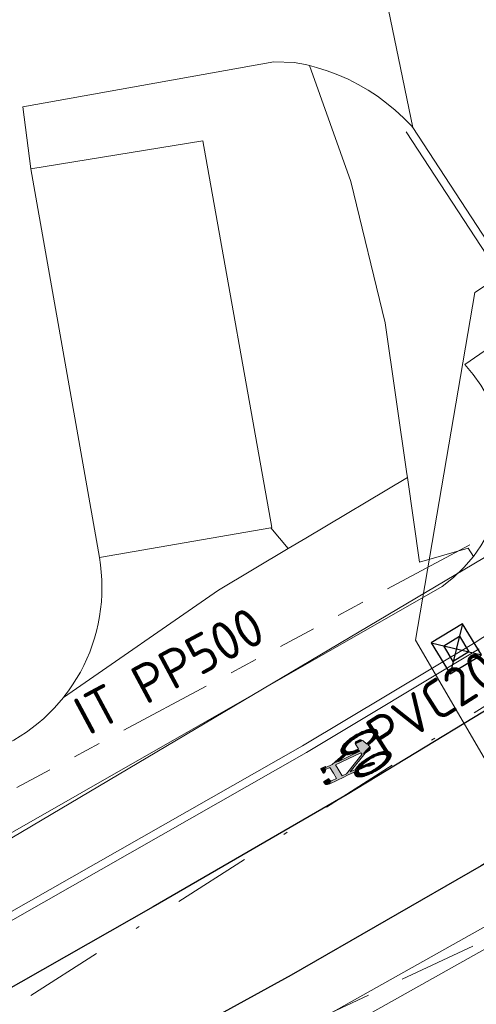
# Model space of a CAD drawing. Header units: metres. Extents: x 174255 to 175175, y 462028 to 462911.
# Tile 6 of 256: x 174412 to 174424, y 462196 to 462221. Entities that reach past the tile are written whole.
import ezdxf
from ezdxf.enums import TextEntityAlignment as Align

# ---------------------------------------------------------------- set-up
doc = ezdxf.new("R2010")
doc.units = ezdxf.units.M
for name, pattern in [('RI-DRAINAGE', [19.2, 6, -1.8, 1.8, -1.8, 2.4, -1.8, 1.8, -1.8]), ('RI-HWA', [7.4, 5, -2.4]), ('RI-VWA', [11, 5, -3, 0, -3])]:
    doc.linetypes.add(name, pattern=pattern)
for name, color, linetype, lineweight in [('B-WE-IE-MEUBILAIR_WEGMEUBILAIR_DIAMANTKOPPAAL_KUNSTSTOF_145X145-S', 252, 'Continuous', 25), ('B-WE-OG-TERREIN_GROEN-G', 8, 'Continuous', 20), ('B-WE-OG-WEG_VERHARD_GESLOTEN -G', 8, 'Continuous', 20), ('B-WE-OG-WEG_VERHARD_OPEN -G', 8, 'Continuous', 20), ('B-WE-RI-DRAINAGE-G', 8, 'RI-DRAINAGE', 20), ('B-WE-RI-DRAINAGE-T20', 8, 'Continuous', 20), ('B-WE-RI-HWA-G', 8, 'RI-HWA', 20), ('B-WE-RI-VWA-G', 8, 'RI-VWA', 20), ('B-WE-RI-VWA-T20', 8, 'Continuous', 20), ('B-WE-VW-MARKERING_SYMBOOL-G', 8, 'Continuous', 20), ('B-XX-KG-GRENS_PERCEEL-G', 213, 'Continuous', 20), ('N-WE-AL-WERKGRENS-G', 173, 'AL-WERKGRENS', 20)]:
    doc.layers.add(name, color=color, linetype=linetype, lineweight=lineweight)
doc.layers.add('B-WE-VH-MATERIAALGRENS-G', color=8, linetype='Continuous')
doc.styles.add('NLCS-ISO-M500-T20', font='NLCS-ISO.ttf', dxfattribs={"height": 1})
doc.linetypes.add('AL-WERKGRENS', pattern='A,10,[106,Afdeling.shx,S=1,R=0,X=0,Y=0],-2', length=12)

# ---------------------------------------------------------------- blocks, each defined once
blk = doc.blocks.new('SIE-WEG_PAAL_KUNSTSTOF')
for p, q in [((-0.188, 0.188), (0.188, -0.188)), ((0.188, 0.188), (-0.188, -0.188))]:
    blk.add_line(p, q)
at = {"flags": 128}
for points in [[(-0.188, -0.188), (0.188, -0.188), (0.188, 0.188), (-0.188, 0.188)], [(-0.094, 0.094), (0.094, 0.094), (0.094, -0.094), (-0.094, -0.094)]]:
    blk.add_lwpolyline(points, close=True, dxfattribs=at)
blk = doc.blocks.new('fietssymbool')
for p, q in [((-0.177, 1.801), (-0.19, 1.743)), ((-0.061, 1.856), (-0.108, 1.856)), ((-0.061, 1.695), (-0.061, 1.856)), ((-0.19, 1.743), (-0.231, 1.347)), ((-0.165, 1.523), (-0.152, 1.653)), ((-0.005, 1.523), (-0.165, 1.523)), ((-0.105, 1.695), (-0.061, 1.695)), ((0.163, 1.523), (-0.005, 1.523)), ((0.125, 1.733), (0.125, 1.71)), ((0.255, 1.743), (0.134, 1.743)), ((0.144, 1.673), (0.175, 1.649)), ((0.175, 1.649), (0.163, 1.523)), ((0.201, 1.432), (0.219, 1.615)), ((0.219, 1.615), (0.229, 1.608)), ((0.244, 1.614), (0.265, 1.732)), ((-0.231, 1.347), (-0.242, 1.24)), ((-0.182, 1.363), (-0.194, 1.246)), ((0.012, 1.363), (-0.182, 1.363)), ((0.146, 1.363), (0.012, 1.363)), ((0.073, 0.65), (0.146, 1.363)), ((0.266, 1.054), (0.201, 1.432)), ((-0.242, 1.24), (-0.262, 1.05)), ((-0.219, 0.992), (-0.205, 1.138)), ((-0.205, 1.138), (0.006, 0.562)), ((-0.194, 1.246), (-0.048, 0.847)), ((0.183, 1.258), (0.121, 0.65)), ((0.217, 1.063), (0.183, 1.258)), ((0.227, 1.005), (0.217, 1.063)), ((-0.289, 0.938), (-0.303, 0.949)), ((-0.295, 0.715), (-0.274, 0.918)), ((-0.274, 0.918), (-0.289, 0.938)), ((-0.235, 0.845), (-0.262, 0.631)), ((-0.219, 0.795), (-0.235, 0.845)), ((-0.205, 0.964), (-0.219, 0.992)), ((-0.159, 0.817), (-0.172, 0.873)), ((-0.048, 0.847), (0.024, 0.65)), ((-0.468, 0.651), (-0.473, 0.572)), ((-0.473, 0.572), (-0.472, 0.486)), ((-0.357, 0.513), (-0.347, 0.611)), ((-0.299, 0.512), (-0.317, 0.494)), ((-0.285, 0.538), (-0.299, 0.512)), ((-0.273, 0.575), (-0.285, 0.538)), ((-0.262, 0.631), (-0.273, 0.575)), ((-0.195, 0.654), (-0.204, 0.728)), ((-0.14, 0.675), (-0.147, 0.743)), ((0.006, 0.562), (0.009, 0.439)), ((0.024, 0.65), (0.073, 0.65)), ((0.121, 0.65), (0.138, 0.649)), ((0.191, 0.65), (0.333, 0.65)), ((0.38, 0.602), (0.38, 0.539)), ((0.469, 0.553), (0.469, 0.54)), ((0.101, 0.374), (0.141, 0.386)), ((0.308, 0.44), (0.193, 0.403)), ((0.197, 0.376), (0.193, 0.403)), ((0.205, 0.328), (0.197, 0.376)), ((0.217, 0.277), (0.205, 0.328)), ((0.237, 0.221), (0.217, 0.277)), ((-0.431, 0.06), (-0.405, 0.028)), ((0.255, 0.186), (0.237, 0.221)), ((0.277, 0.153), (0.255, 0.186))]:
    blk.add_line(p, q)
for centre, radius, start, end in [((-0.108, 1.785), 0.0709, 90.0003, 167.2222), ((-0.105, 1.648), 0.0472, 90.3346, 174.1652), ((0.134, 1.733), 0.00945, 90, 180), ((0.172, 1.71), 0.0472, 179.9987, 232.7321), ((0.235, 1.615), 0.00945, 232.7338, 350.1781), ((0.255, 1.733), 0.00945, 350.178, 90), ((-0.046, 0.765), 0.46, 144.84, 163.7347), ((-0.333, 0.967), 0.109, 49.4719, 144.8402), ((0.333, 0.967), 0.109, 35.1599, 127.3409), ((0.046, 0.765), 0.46, 16.2653, 35.16), ((0.421, 0.628), 0.946, 163.7348, 173.1091), ((0.212, 0.615), 0.679, 161.2144, 171.9804), ((-0.125, 0.73), 0.324, 140.607, 161.2139), ((-0.331, 0.899), 0.0567, 42.3697, 140.6065), ((-0.538, 0.73), 0.324, 35.6142, 39.9143), ((-0.538, 0.73), 0.324, 18.7859, 20.7417), ((-0.874, 0.615), 0.679, 8.0196, 18.7856), ((-0.617, 0.766), 0.457, 16.2195, 29.6382), ((-1.086, 0.628), 0.946, 6.9581, 16.2652), ((1.086, 0.628), 0.946, 163.7348, 173.1091), ((0.62, 0.765), 0.46, 148.5594, 163.7348), ((0.87, 0.615), 0.679, 161.2144, 171.9804), ((0.534, 0.73), 0.324, 140.607, 161.2139), ((0.328, 0.899), 0.0567, 39.3929, 140.6065), ((0.121, 0.73), 0.324, 18.7861, 39.393), ((-0.215, 0.615), 0.679, 8.0196, 18.7856), ((-0.421, 0.628), 0.946, 6.8909, 16.2652), ((1.169, 0.538), 1.7, 173.109, 186.8907), ((0.749, 0.54), 1.222, 171.9801, 188.0201), ((-0.333, 0.511), 0.0236, 174.1445, 313.9589), ((-0.276, 0.604), 0.0709, 132.9961, 174.144), ((-0.389, 0.725), 0.0945, 312.9968, 354.1659), ((-1.412, 0.54), 1.222, 351.9801, 8.0201), ((-1.835, 0.538), 1.7, 353.109, 6.9281), ((1.835, 0.538), 1.7, 173.1096, 176.2418), ((1.408, 0.54), 1.222, 171.9818, 174.8415), ((0.276, 0.539), 0.104, 287.7005, 0.0001), ((0.333, 0.602), 0.0472, 0, 90), ((-0.753, 0.54), 1.222, 0.6421, 8.0201), ((-0.753, 0.54), 1.222, 351.9802, 0.0002), ((-1.169, 0.538), 1.7, 353.1093, 6.891), ((0.421, 0.448), 0.946, 186.8909, 196.2652), ((0.212, 0.464), 0.679, 188.0197, 198.7857), ((-0.874, 0.464), 0.679, 341.2143, 351.9802), ((-1.086, 0.448), 0.946, 343.7348, 353.1091), ((0.08, 0.441), 0.0709, 181.5909, 287.7002), ((1.835, 0.538), 1.7, 185.1223, 186.8909), ((1.086, 0.448), 0.946, 186.8909, 196.2652), ((1.408, 0.54), 1.222, 186.4108, 188.0207), ((0.87, 0.464), 0.679, 188.0197, 198.7857), ((-0.215, 0.464), 0.679, 341.2143, 351.9803), ((-0.421, 0.448), 0.946, 343.7348, 353.1091), ((-0.046, 0.311), 0.46, 196.2653, 215.16), ((-0.125, 0.35), 0.324, 198.7858, 219.3928), ((-0.333, 0.109), 0.109, 215.16, 324.8403), ((-0.331, 0.18), 0.0567, 219.3929, 320.6065), ((-0.538, 0.35), 0.324, 320.6072, 341.2142), ((-0.62, 0.311), 0.46, 324.8397, 343.7344), ((0.62, 0.311), 0.46, 196.2653, 215.16), ((0.534, 0.35), 0.324, 198.7858, 219.3928), ((0.333, 0.109), 0.109, 215.16, 324.8403), ((0.328, 0.18), 0.0567, 219.3929, 320.6065), ((0.121, 0.35), 0.324, 320.6072, 341.2142), ((0.046, 0.311), 0.46, 324.84, 343.7347)]:
    blk.add_arc(centre, radius, start, end)
for points in [[(-0.152, 1.653), (-0.19, 1.743), (-0.148, 1.668), (-0.175, 1.807)], [(-0.148, 1.668), (-0.175, 1.807), (-0.141, 1.679), (-0.168, 1.822)], [(-0.141, 1.679), (-0.168, 1.822), (-0.133, 1.686), (-0.16, 1.834)], [(-0.133, 1.686), (-0.16, 1.834), (-0.127, 1.69), (-0.146, 1.845)], [(-0.127, 1.69), (-0.146, 1.845), (-0.121, 1.692), (-0.133, 1.852)], [(-0.121, 1.692), (-0.133, 1.852), (-0.112, 1.695), (-0.12, 1.855)], [(-0.112, 1.695), (-0.12, 1.855), (-0.105, 1.695), (-0.108, 1.856)], [(-0.061, 1.695), (-0.061, 1.856), (-0.105, 1.695), (-0.108, 1.856)], [(-0.19, 1.743), (-0.152, 1.653), (-0.262, 1.05), (-0.219, 0.992)], [(0.146, 1.363), (0.163, 1.523), (-0.182, 1.363), (-0.165, 1.523)], [(0.073, 0.65), (0.121, 0.65), (0.175, 1.649), (0.219, 1.615)], [(0.136, 1.733), (0.125, 1.733), (0.127, 1.74)], [(0.125, 1.733), (0.136, 1.733), (0.125, 1.71), (0.139, 1.706)], [(0.139, 1.706), (0.125, 1.71), (0.126, 1.701)], [(0.139, 1.706), (0.126, 1.701), (0.129, 1.691)], [(0.136, 1.733), (0.127, 1.74), (0.13, 1.742)], [(0.139, 1.706), (0.129, 1.691), (0.134, 1.683)], [(0.136, 1.733), (0.13, 1.742), (0.134, 1.743)], [(0.134, 1.743), (0.144, 1.673), (0.255, 1.743), (0.229, 1.608)], [(0.139, 1.706), (0.134, 1.683), (0.138, 1.678)], [(0.139, 1.706), (0.138, 1.678), (0.144, 1.673)], [(0.232, 1.622), (0.229, 1.608), (0.233, 1.606)], [(0.254, 1.734), (0.265, 1.732), (0.232, 1.622), (0.244, 1.614)], [(0.232, 1.622), (0.242, 1.609), (0.244, 1.614)], [(0.232, 1.622), (0.239, 1.607), (0.242, 1.609)], [(0.232, 1.622), (0.233, 1.606), (0.239, 1.607)], [(0.254, 1.734), (0.255, 1.743), (0.259, 1.742)], [(0.254, 1.734), (0.259, 1.742), (0.263, 1.74)], [(0.254, 1.734), (0.263, 1.74), (0.264, 1.736)], [(0.254, 1.734), (0.264, 1.736), (0.265, 1.732)], [(0.217, 1.063), (0.266, 1.054), (0.183, 1.258), (0.201, 1.432)], [(-0.388, 0.918), (-0.449, 0.987), (-0.364, 0.946), (-0.416, 1.038)], [(-0.364, 0.946), (-0.416, 1.038), (-0.346, 0.954), (-0.385, 1.063)], [(-0.346, 0.954), (-0.385, 1.063), (-0.327, 0.956), (-0.346, 1.075)], [(-0.327, 0.956), (-0.346, 1.075), (-0.312, 0.953), (-0.323, 1.076)], [(-0.312, 0.953), (-0.323, 1.076), (-0.296, 0.943), (-0.285, 1.065)], [(-0.296, 0.943), (-0.285, 1.065), (-0.262, 1.05)], [(-0.296, 0.943), (-0.262, 1.05), (-0.219, 0.992)], [(0.024, 0.65), (-0.194, 1.246), (0.006, 0.562), (-0.205, 1.138)], [(0.217, 1.063), (0.227, 1.005), (0.266, 1.054)], [(0.298, 0.948), (0.266, 1.054), (0.277, 0.927), (0.227, 1.005)], [(0.311, 0.954), (0.297, 1.07), (0.298, 0.948), (0.266, 1.054)], [(0.322, 0.956), (0.336, 1.076), (0.311, 0.954), (0.297, 1.07)], [(0.342, 0.954), (0.376, 1.067), (0.322, 0.956), (0.336, 1.076)], [(0.358, 0.947), (0.417, 1.037), (0.342, 0.954), (0.376, 1.067)], [(0.373, 0.933), (0.451, 0.983), (0.358, 0.947), (0.417, 1.037)], [(-0.458, 0.729), (-0.518, 0.749), (-0.449, 0.773), (-0.508, 0.811)], [(-0.449, 0.773), (-0.508, 0.811), (-0.436, 0.82), (-0.493, 0.875)], [(-0.436, 0.82), (-0.493, 0.875), (-0.413, 0.878), (-0.471, 0.94)], [(-0.413, 0.878), (-0.471, 0.94), (-0.388, 0.918), (-0.449, 0.987)], [(-0.274, 0.918), (-0.235, 0.845), (-0.295, 0.715), (-0.262, 0.631)], [(-0.198, 0.948), (-0.274, 0.918), (-0.219, 0.992), (-0.293, 0.941)], [(-0.175, 0.884), (-0.235, 0.845), (-0.198, 0.948), (-0.274, 0.918)], [(-0.161, 0.825), (-0.222, 0.806), (-0.175, 0.884), (-0.235, 0.845)], [(-0.147, 0.746), (-0.21, 0.757), (-0.161, 0.825), (-0.222, 0.806)], [(0.216, 0.796), (0.157, 0.808), (0.202, 0.734), (0.146, 0.738)], [(0.232, 0.846), (0.173, 0.875), (0.216, 0.796), (0.157, 0.808)], [(0.25, 0.885), (0.195, 0.943), (0.232, 0.846), (0.173, 0.875)], [(0.277, 0.927), (0.227, 1.005), (0.25, 0.885), (0.195, 0.943)], [(0.393, 0.906), (0.472, 0.938), (0.373, 0.933), (0.451, 0.983)], [(0.416, 0.863), (0.485, 0.902), (0.393, 0.906), (0.472, 0.938)], [(0.43, 0.827), (0.497, 0.859), (0.416, 0.863), (0.485, 0.902)], [(0.445, 0.776), (0.509, 0.805), (0.43, 0.827), (0.497, 0.859)], [(0.458, 0.707), (0.52, 0.729), (0.445, 0.776), (0.509, 0.805)], [(-0.471, 0.601), (-0.53, 0.608), (-0.467, 0.659), (-0.525, 0.676)], [(-0.472, 0.483), (-0.53, 0.477), (-0.471, 0.601), (-0.53, 0.608)], [(-0.467, 0.659), (-0.525, 0.676), (-0.458, 0.729), (-0.518, 0.749)], [(-0.353, 0.556), (-0.355, 0.501), (-0.356, 0.523), (-0.357, 0.508)], [(-0.349, 0.593), (-0.349, 0.493), (-0.353, 0.556), (-0.355, 0.501)], [(-0.346, 0.619), (-0.339, 0.488), (-0.349, 0.593), (-0.349, 0.493)], [(-0.34, 0.635), (-0.328, 0.488), (-0.346, 0.619), (-0.339, 0.488)], [(-0.334, 0.645), (-0.318, 0.493), (-0.34, 0.635), (-0.328, 0.488)], [(-0.326, 0.654), (-0.299, 0.512), (-0.334, 0.645), (-0.318, 0.493)], [(-0.311, 0.672), (-0.283, 0.544), (-0.326, 0.654), (-0.299, 0.512)], [(-0.3, 0.695), (-0.271, 0.584), (-0.311, 0.672), (-0.283, 0.544)], [(-0.295, 0.715), (-0.262, 0.631), (-0.3, 0.695), (-0.271, 0.584)], [(-0.14, 0.67), (-0.199, 0.693), (-0.147, 0.746), (-0.21, 0.757)], [(-0.135, 0.594), (-0.191, 0.601), (-0.14, 0.67), (-0.199, 0.693)], [(-0.139, 0.415), (-0.194, 0.435), (-0.135, 0.518), (-0.19, 0.525)], [(-0.135, 0.518), (-0.19, 0.525), (-0.135, 0.594), (-0.191, 0.601)], [(0.009, 0.439), (0.006, 0.562), (0.081, 0.447), (0.024, 0.65)], [(0.024, 0.65), (0.333, 0.65), (0.101, 0.374), (0.308, 0.44)], [(0.194, 0.683), (0.141, 0.69), (0.191, 0.65), (0.138, 0.649)], [(0.202, 0.734), (0.146, 0.738), (0.194, 0.683), (0.141, 0.69)], [(0.319, 0.53), (0.308, 0.44), (0.328, 0.448)], [(0.38, 0.602), (0.328, 0.61), (0.38, 0.539), (0.319, 0.53)], [(0.319, 0.53), (0.378, 0.519), (0.319, 0.53), (0.38, 0.539)], [(0.319, 0.53), (0.37, 0.494), (0.319, 0.53), (0.378, 0.519)], [(0.319, 0.53), (0.357, 0.473), (0.319, 0.53), (0.37, 0.494)], [(0.319, 0.53), (0.328, 0.448), (0.319, 0.53), (0.357, 0.473)], [(0.328, 0.61), (0.365, 0.637), (0.333, 0.65), (0.352, 0.646)], [(0.328, 0.61), (0.377, 0.619), (0.365, 0.637)], [(0.328, 0.61), (0.38, 0.602), (0.377, 0.619)], [(0.465, 0.642), (0.528, 0.632), (0.458, 0.707), (0.52, 0.729)], [(0.467, 0.473), (0.53, 0.47), (0.465, 0.642), (0.528, 0.632)], [(-0.466, 0.408), (-0.526, 0.41), (-0.472, 0.483), (-0.53, 0.477)], [(-0.456, 0.338), (-0.518, 0.329), (-0.466, 0.408), (-0.526, 0.41)], [(-0.442, 0.279), (-0.509, 0.27), (-0.456, 0.338), (-0.518, 0.329)], [(-0.434, 0.253), (-0.496, 0.214), (-0.442, 0.279), (-0.509, 0.27)], [(-0.424, 0.226), (-0.48, 0.159), (-0.434, 0.253), (-0.496, 0.214)], [(-0.189, 0.15), (-0.251, 0.199), (-0.167, 0.222), (-0.22, 0.282)], [(-0.167, 0.222), (-0.22, 0.282), (-0.148, 0.321), (-0.207, 0.339)], [(-0.148, 0.321), (-0.207, 0.339), (-0.139, 0.415), (-0.194, 0.435)], [(0.009, 0.439), (0.081, 0.447), (0.016, 0.41)], [(0.081, 0.447), (0.016, 0.41), (0.031, 0.39)], [(0.081, 0.447), (0.031, 0.39), (0.046, 0.379)], [(0.081, 0.447), (0.046, 0.379), (0.065, 0.372)], [(0.081, 0.447), (0.065, 0.372), (0.082, 0.371)], [(0.081, 0.447), (0.082, 0.371), (0.101, 0.374)], [(0.193, 0.403), (0.141, 0.386), (0.202, 0.347), (0.147, 0.335)], [(0.202, 0.347), (0.147, 0.335), (0.211, 0.304), (0.155, 0.279)], [(0.211, 0.304), (0.155, 0.279), (0.229, 0.24), (0.169, 0.216)], [(0.429, 0.249), (0.499, 0.224), (0.439, 0.282), (0.509, 0.269)], [(0.439, 0.282), (0.509, 0.269), (0.454, 0.346), (0.519, 0.334)], [(0.454, 0.346), (0.519, 0.334), (0.463, 0.418), (0.525, 0.4)], [(0.463, 0.418), (0.525, 0.4), (0.467, 0.473), (0.53, 0.47)], [(-0.411, 0.198), (-0.454, 0.099), (-0.424, 0.226), (-0.48, 0.159)], [(-0.391, 0.166), (-0.424, 0.048), (-0.411, 0.198), (-0.454, 0.099)], [(-0.377, 0.147), (-0.4, 0.023), (-0.391, 0.166), (-0.424, 0.048)], [(-0.354, 0.128), (-0.355, 0.002), (-0.377, 0.147), (-0.4, 0.023)], [(-0.341, 0.124), (-0.306, 0.003), (-0.354, 0.128), (-0.355, 0.002)], [(-0.305, 0.13), (-0.264, 0.024), (-0.341, 0.124), (-0.306, 0.003)], [(-0.287, 0.144), (-0.225, 0.075), (-0.305, 0.13), (-0.264, 0.024)], [(-0.225, 0.075), (-0.287, 0.144), (-0.189, 0.15), (-0.251, 0.199)], [(0.229, 0.24), (0.169, 0.216), (0.259, 0.178), (0.189, 0.148)], [(0.259, 0.178), (0.189, 0.148), (0.288, 0.139), (0.22, 0.083)], [(0.288, 0.139), (0.22, 0.083), (0.294, 0.134), (0.252, 0.036)], [(0.294, 0.134), (0.252, 0.036), (0.315, 0.125), (0.286, 0.011)], [(0.315, 0.125), (0.286, 0.011), (0.325, 0.123), (0.325, 0)], [(0.325, 0.123), (0.325, 0), (0.34, 0.125), (0.362, 0.004)], [(0.34, 0.125), (0.362, 0.004), (0.351, 0.128), (0.386, 0.014)], [(0.351, 0.128), (0.386, 0.014), (0.371, 0.144), (0.419, 0.042)], [(0.371, 0.144), (0.419, 0.042), (0.391, 0.17), (0.448, 0.088)], [(0.391, 0.17), (0.448, 0.088), (0.403, 0.19), (0.467, 0.126)], [(0.403, 0.19), (0.467, 0.126), (0.415, 0.213), (0.488, 0.182)], [(0.415, 0.213), (0.488, 0.182), (0.429, 0.249), (0.499, 0.224)]]:
    blk.add_solid(points)

msp = doc.modelspace()

# ---------------------------------------------------------------- linework, layer by layer
at = {"layer": 'B-WE-OG-TERREIN_GROEN-G'}
msp.add_line((174419.392, 462207.555), (174418.941, 462208.088), dxfattribs=at)
for points in [[(174419.392, 462207.555), (174419.844, 462207.825), (174422.45, 462209.383), (174422.437, 462209.473), (174421.883, 462213.357), (174421, 462216.985), (174419.933, 462219.964), (174419.831, 462219.989), (174419.546, 462220.045), (174419.017, 462220.059), (174412.575, 462218.904), (174412.778, 462217.316), (174417.197, 462218.033), (174418.972, 462208.093), (174418.941, 462208.088)], [(174422.45, 462209.383), (174422.76, 462207.207), (174424.011, 462207.562), (174424.145, 462207.349)], [(174418.941, 462208.088), (174414.54, 462207.323), (174414.569, 462207.135), (174414.589, 462206.946), (174414.602, 462206.756), (174414.607, 462206.566), (174414.603, 462206.376), (174414.592, 462206.187), (174414.573, 462205.997), (174414.546, 462205.809), (174414.51, 462205.622), (174414.468, 462205.437), (174414.417, 462205.254), (174414.359, 462205.073), (174414.293, 462204.895), (174414.219, 462204.719), (174414.139, 462204.547), (174414.051, 462204.379), (174413.956, 462204.214), (174413.854, 462204.053), (174413.746, 462203.897), (174413.631, 462203.746), (174413.617, 462203.729), (174417.602, 462206.484), (174419.392, 462207.555)], [(174411.244, 462202.182), (174411.294, 462202.196), (174411.476, 462202.25), (174411.656, 462202.312), (174411.832, 462202.382), (174412.006, 462202.459), (174412.177, 462202.543), (174412.343, 462202.635), (174412.506, 462202.733), (174412.665, 462202.838), (174412.818, 462202.95), (174412.967, 462203.068), (174413.111, 462203.192), (174413.25, 462203.322), (174413.383, 462203.458), (174413.51, 462203.599), (174413.617, 462203.729)]]:
    msp.add_lwpolyline(points, dxfattribs=at)
at = {"layer": 'B-WE-OG-WEG_VERHARD_GESLOTEN -G'}
for points in [[(174424.293, 462204.976), (174419.86, 462202.313), (174411.573, 462197.6)], [(174424.955, 462198.129), (174420.118, 462195.413), (174415.047, 462192.63), (174410.72, 462190.179), (174408.165, 462188.786), (174405.323, 462187.379), (174402.729, 462186.222), (174399.487, 462185.063), (174395.413, 462184.021), (174390.462, 462182.766), (174385.078, 462181.468), (174383.288, 462181.025), (174375.435, 462179.116), (174372.236, 462178.597), (174369.74, 462178.02), (174352.445, 462173.896)], [(174425.199, 462197.693), (174420.361, 462194.976), (174415.291, 462192.194), (174410.963, 462189.742), (174410.395, 462189.432)]]:
    msp.add_lwpolyline(points, dxfattribs=at)
at = {"layer": 'B-WE-OG-WEG_VERHARD_OPEN -G'}
for p, q in [((174425.575, 462213.426), (174422.422, 462218.265)), ((174425.135, 462214.468), (174422.59, 462218.374)), ((174414.54, 462207.323), (174412.778, 462217.316))]:
    msp.add_line(p, q, dxfattribs=at)
for points in [[(174422.59, 462218.374), (174419.972, 462231.06), (174419.979, 462231.279), (174419.979, 462231.498), (174419.97, 462231.717), (174419.953, 462231.935), (174419.929, 462232.153), (174419.896, 462232.37), (174419.879, 462232.467), (174419.722, 462233.377), (174412.018, 462277.549), (174411.99, 462277.657)], [(174422.59, 462218.374), (174422.556, 462218.413), (174422.354, 462218.622), (174422.14, 462218.819), (174421.916, 462219.003), (174421.682, 462219.176), (174421.439, 462219.335), (174421.187, 462219.48), (174420.928, 462219.612), (174420.662, 462219.729), (174420.39, 462219.831), (174420.113, 462219.918), (174419.933, 462219.964)], [(174425.575, 462213.426), (174425.994, 462212.784), (174426.255, 462212.417), (174426.476, 462212.039), (174426.662, 462211.643), (174426.813, 462211.231), (174426.925, 462210.808), (174427, 462210.377), (174427.036, 462209.941), (174427.033, 462209.503), (174426.99, 462209.067), (174426.909, 462208.637), (174426.79, 462208.215), (174426.634, 462207.806), (174426.442, 462207.413), (174426.215, 462207.038), (174425.956, 462206.685), (174425.662, 462206.351), (174425.437, 462206.105), (174425.146, 462205.837), (174424.753, 462205.514), (174424.187, 462205.146), (174419.759, 462202.486), (174411.475, 462197.775)], [(174424.145, 462207.349), (174424.339, 462207.623), (174424.508, 462207.913), (174424.651, 462208.217), (174424.767, 462208.532), (174424.854, 462208.857), (174424.913, 462209.187), (174424.942, 462209.522), (174424.942, 462209.858), (174424.912, 462210.192), (174424.853, 462210.523), (174424.765, 462210.847), (174424.649, 462211.162), (174424.505, 462211.466), (174424.335, 462211.756), (174424.141, 462212.029), (174423.923, 462212.285), (174425.578, 462213.422)], [(174424.145, 462207.349), (174423.903, 462207.067), (174423.635, 462206.81), (174423.343, 462206.58), (174409.48, 462198.662), (174403.34, 462195.474), (174396.93, 462192.869), (174390.306, 462190.87), (174360.655, 462183.414), (174359.284, 462195.752)]]:
    msp.add_lwpolyline(points, dxfattribs=at)
at = {"layer": 'B-WE-RI-DRAINAGE-G', "ltscale": 0.4}
msp.add_line((174437.591, 462214.91), (174395.402, 462192.287), dxfattribs=at)
at = {"layer": 'B-WE-RI-HWA-G', "ltscale": 0.4}
msp.add_line((174398.196, 462185.183), (174431.256, 462200.678), dxfattribs=at)
at = {"layer": 'B-WE-RI-VWA-G', "ltscale": 0.4}
msp.add_line((174441.027, 462214.087), (174398.355, 462186.868), dxfattribs=at)
at = {"layer": 'B-WE-VH-MATERIAALGRENS-G'}
for points in [[(174441.565, 462214.111), (174431.944, 462207.997), (174426.15, 462204.42), (174420.907, 462201.24), (174415.92, 462198.354), (174410.848, 462195.466), (174407.759, 462193.822), (174404.997, 462192.33), (174403.073, 462191.415), (174399.684, 462190.055), (174397.671, 462189.399), (174393.859, 462188.334), (174390.14, 462187.294), (174386.065, 462186.197), (174378.391, 462184.325), (174370.563, 462182.348), (174351.216, 462177.467), (174350.753, 462177.355), (174348.175, 462176.832), (174334.783, 462173.601), (174312.236, 462168.057), (174295.108, 462164.054), (174288.902, 462162.799), (174285.346, 462162.221)], [(174443.277, 462211.38), (174442.236, 462210.772), (174438.344, 462208.32), (174433.046, 462204.976), (174429.613, 462202.796), (174426.385, 462200.646), (174424.348, 462199.408), (174419.463, 462196.593), (174414.089, 462193.644), (174410.064, 462191.359), (174407.542, 462189.984), (174404.749, 462188.601), (174402.226, 462187.476), (174399.092, 462186.355), (174395.079, 462185.329), (174390.138, 462184.077), (174384.758, 462182.78), (174382.966, 462182.337), (174375.167, 462180.441), (174371.975, 462179.922), (174369.431, 462179.334), (174352.131, 462175.209)]]:
    msp.add_lwpolyline(points, dxfattribs=at)
at = {"layer": 'B-XX-KG-GRENS_PERCEEL-G', "flags": 128}
msp.add_lwpolyline([(174354.088, 462180.965), (174369.833, 462184.722), (174390.54, 462190.46), (174396.827, 462192.36), (174401.673, 462194.34), (174409.34, 462198.373), (174430.087, 462210.687), (174436.93, 462214.901), (174437.956, 462215.555)], dxfattribs=at)
at = {"layer": 'N-WE-AL-WERKGRENS-G', "flags": 128}
msp.add_lwpolyline([(174681.597, 462243.513), (174681.058, 462261.019), (174682.966, 462284.801), (174683.583, 462297.765), (174686.249, 462320.652), (174688.507, 462336.11), (174690.024, 462341.923), (174715.341, 462404.33), (174717.601, 462411.68), (174737.648, 462460.859), (174741.719, 462470.505), (174748.817, 462487.359), (174674.443, 462494.014, 0.041999), (174666.058, 462494.058), (174643.597, 462492.288, -0.021198), (174639.362, 462492.134), (174613.916, 462492.29), (174609.223, 462496.26), (174608.958, 462517.183), (174610.596, 462533.728), (174610.954, 462546.926), (174609.538, 462546.926), (174609.558, 462563.215), (174618.404, 462564.584), (174617.882, 462574.521), (174609.659, 462573.696), (174609.196, 462609.694), (174614.486, 462610.527), (174612.971, 462619.974), (174609.088, 462619.531), (174608.927, 462630.616), (174611.938, 462638.324), (174653.335, 462646.137), (174694.682, 462654.971), (174753.656, 462669.694), (174754.237, 462666.581), (174760.415, 462667.388), (174761.852, 462678.247), (174772.339, 462679.778), (174801.269, 462672.42), (174803.391, 462678.615), (174801.391, 462679.594), (174797.277, 462686.229), (174795.775, 462697.827), (174787.849, 462696.846), (174788.459, 462691.593), (174783.455, 462686.955), (174765.026, 462688.379), (174763.024, 462691.272), (174740.983, 462686.156), (174741.964, 462681.481), (174695.587, 462670.341), (174674.215, 462665.295), (174611.437, 462653.073), (174598.865, 462662.135), (174595.022, 462656.913), (174598.266, 462653.801), (174601.563, 462645.066), (174585.184, 462641.559), (174585.846, 462637.588), (174468.106, 462610.771), (174467.256, 462614.569), (174459.445, 462613.028), (174458.95, 462618.394), (174449.12, 462618.046), (174449.29, 462624.91), (174429.951, 462629.368), (174428.413, 462620.577), (174434.372, 462618.909), (174430.641, 462597.257), (174453.023, 462592.796), (174457.787, 462586.572), (174474.779, 462527.663), (174488.396, 462479.396), (174491.179, 462461.426), (174515.964, 462468.21), (174535.677, 462396.051), (174500.834, 462386.521), (174501.862, 462382.661), (174505.484, 462383.699), (174513.387, 462351.317), (174573.09, 462348.625), (174564.864, 462275.155), (174544.951, 462280.682), (174541.171, 462282.433), (174531.995, 462278.877), (174531.51, 462278.619), (174530.322, 462277.987), (174523.197, 462274.196), (174512.77, 462266.76), (174511.323, 462265.728), (174510.321, 462265.106), (174492.908, 462254.307), (174458.682, 462233.081), (174433.018, 462217.34), (174430.678, 462218.394), (174424.184, 462214.138), (174422.654, 462205.201), (174428.021, 462195.994), (174430.582, 462197.274), (174431.829, 462199.589), (174481.464, 462229.381), (174511.746, 462247.996), (174520.108, 462251.917), (174528.993, 462255.045), (174538.389, 462257.274), (174544.528, 462258.292), (174554.322, 462259.261), (174563.593, 462259.191), (174572.865, 462258.166), (174582.161, 462256.149), (174620.668, 462248.404), (174620.813, 462250.715), (174679.071, 462234.3), (174681.597, 462243.513)], format="xyb", dxfattribs=at)

# ---------------------------------------------------------------- block references
at = {"layer": 'B-WE-IE-MEUBILAIR_WEGMEUBILAIR_DIAMANTKOPPAAL_KUNSTSTOF_145X145-S', "xscale": 2.5, "yscale": 2.5, "rotation": 31.50030878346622}
msp.add_blockref('SIE-WEG_PAAL_KUNSTSTOF', (174423.706, 462204.979), dxfattribs=at)
at = {"layer": 'B-WE-VW-MARKERING_SYMBOOL-G', "rotation": 121.3728063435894}
msp.add_blockref('fietssymbool', (174421.846, 462202.584), dxfattribs=at)

# ---------------------------------------------------------------- texts
at = {"layer": 'B-WE-RI-DRAINAGE-T20', "style": 'NLCS-ISO-M500-T20'}
msp.add_text('IT PP500', height=1, rotation=28.2, dxfattribs=at).set_placement((174416.569, 462203.978), align=Align.CENTER)
at = {"layer": 'B-WE-RI-VWA-T20', "style": 'NLCS-ISO-M500-T20'}
msp.add_text('PVC200', height=1, rotation=32.53, dxfattribs=at).set_placement((174421.825, 462202.194))

doc.saveas('drawing.dxf')
